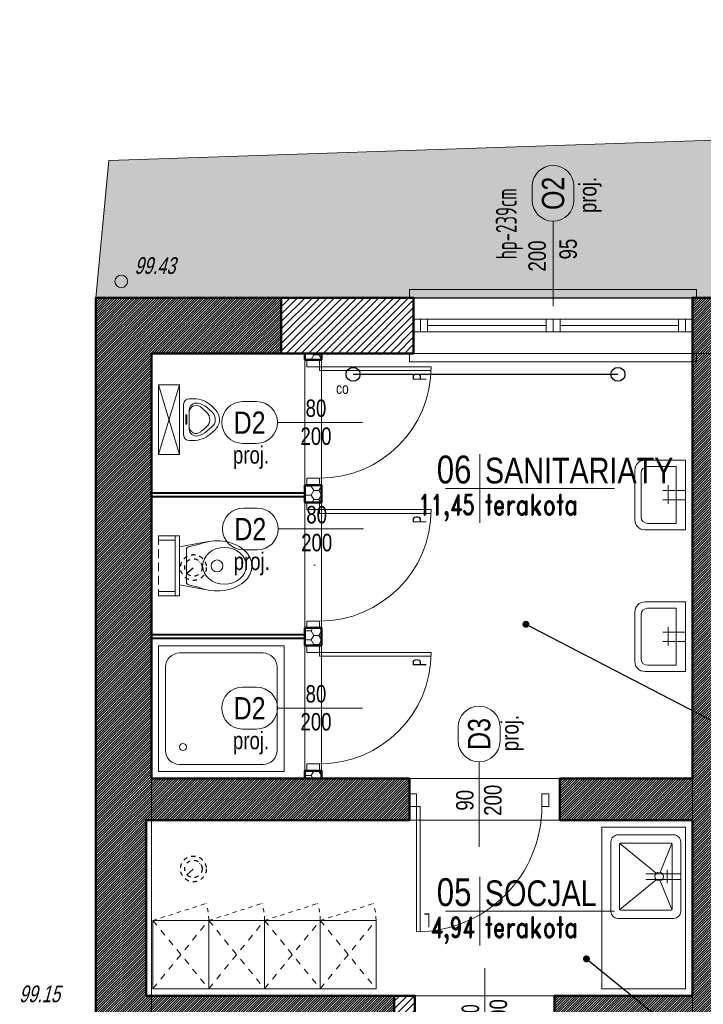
# Model space of a CAD drawing. Header units: centimetres. Extents: x -2715 to 104803, y -4848 to 32152.
# Tile 11 of 24: x 86161 to 86651, y 700 to 1406. Entities that reach past the tile are written whole.
import ezdxf
from ezdxf import colors
from ezdxf.entities.mleader import LeaderData, LeaderLine
from ezdxf.enums import TextEntityAlignment as Align
from ezdxf.math import Vec2, Vec3

# ---------------------------------------------------------------- set-up
doc = ezdxf.new("R2010")
doc.units = ezdxf.units.CM
doc.header["$MEASUREMENT"] = 0
for name, pattern in [('Dash', [0.6, 0.3, -0.3]), ('DASHDOT2', [0.5, 0.25, -0.125, 0, -0.125]), ('DASHED', [19.05, 12.7, -6.35]), ('HIDDENX2', [19.05, 12.7, -6.35])]:
    doc.linetypes.add(name, pattern=pattern)
for name, color, linetype, lineweight in [('0_TXT', 7, 'Continuous', 15), ('0_TXT niewidoczne', 7, 'Continuous', 15), ('0_TXT_rzędne wys.', 30, 'Continuous', 15), ('1_ hatch', 8, 'Continuous', 9), ('1_ przerywana  S_CONSTRUCTION', 124, 'DASHDOT2', 25), ('1_ view 3', 8, 'Continuous', 9), ('1_ wall DIV', 52, 'Continuous', 40), ('1_ wall STRUCT', 72, 'Continuous', 50), ('2_ equipment istn.', 8, 'Continuous', 9)]:
    doc.layers.add(name, color=color, linetype=linetype, lineweight=lineweight)
doc.layers.add('1_ area', color=30, linetype='Continuous', lineweight=9, plot=False)
for name, color, linetype, lineweight, true_color in [('1_ doors proj.', 7, 'Continuous', 15, 0x1a8cff), ('1_ hatch proj.', 7, 'Continuous', 9, 0x1a8cff), ('1_ wall STRUCT proj.', 7, 'Continuous', 50, 0x1a8cff), ('1_ windows proj.', 7, 'Continuous', 15, 0x1a8cff), ('2_ doors description proj.', 7, 'Continuous', 15, 0x1a8cff), ('2_ equipment proj.', 7, 'Continuous', 9, 0x1a8cff)]:
    doc.layers.add(name, color=color, linetype=linetype, lineweight=lineweight, true_color=true_color)
for name, color, linetype in [('3_KRATA_dzrwi istn.', 102, 'Continuous'), ('3_KRATA_okno istn.', 9, 'ZIGZAG'), ('4_INST._co', 151, 'Continuous'), ('DIM', 7, 'Continuous')]:
    doc.layers.add(name, color=color, linetype=linetype)
doc.styles.add('ARIAL', font='arial.ttf', dxfattribs={"width": 0.8})
doc.styles.add('BIKTS', font='bikromsw.shx', dxfattribs={"width": 0.85})
doc.styles.add('H_POM', font='ARIALN.TTF', dxfattribs={"width": 0.7, "height": 18})
doc.styles.get("Standard").update_dxf_attribs({"font": 'arial.ttf'})
doc.styles.add('TXT3', font='geniso.shx', dxfattribs={"width": 0.75})
doc.styles.add('TXT_D', font='arial.ttf')
doc.styles.add('TXT_M', font='romans.shx', dxfattribs={"width": 0.75, "oblique": 15})
doc.styles.add('TXT_S', font='romand.shx')
doc.linetypes.add('FENCELINE9', pattern='A,1e-09,[163,AAA.SHX,S=1,R=0,X=0,Y=0],1.5,-0.5', length=2)
doc.linetypes.add('TRACKS', pattern='A,0.15,[130,ltypeshp.shx,S=0.25,R=0,X=0,Y=0],0.15', length=0.3)
doc.linetypes.add('ZIGZAG', pattern='A,0.0001,-0.2,[131,ltypeshp.shx,S=0.2,R=0,X=-0.2,Y=0],-0.4,[131,ltypeshp.shx,S=0.2,R=180,X=0.2,Y=0],-0.2', length=0.8001)

# ---------------------------------------------------------------- blocks, each defined once
blk = doc.blocks.new('fdgdfhfbgfh')
at = {"linetype": 'TRACKS', "ltscale": 10}
blk.add_lwpolyline([(0, 0), (190, 0)], dxfattribs=at)
for centre in [(0, 0), (190, 0)]:
    blk.add_circle(centre, 5)
at = {"style": 'BIKTS', "width": 0.8}
blk.add_attdef('W', text='', height=8, rotation=0.00001, dxfattribs=at).set_placement((-7.65, -6.07), align=Align.TOP_CENTER)
blk = doc.blocks.new('fdgdfhfghgfsh')
at = {"linetype": 'Continuous'}
for p, q in [((0, 90), (-90, 90)), ((-90, 90), (-90, 0)), ((-15, 85), (-75, 85)), ((0, 0), (0, 90)), ((-85, 75), (-85, 15)), ((-5, 15), (-5, 75)), ((-90, 0), (0, 0)), ((-75, 5), (-15, 5))]:
    blk.add_line(p, q, dxfattribs=at)
for centre, major_axis, start_param, end_param in [((-75, 75), (-7.07, -7.07), 3.926991, 5.497787), ((-15, 75), (7.07, -7.07), 0.785398, 2.356194), ((-75, 15), (7.07, -7.07), 3.926991, 5.497787), ((-17.5, 17.5), (-1.77, -1.77), 3.926991, 10.210176), ((-15, 15), (-7.07, -7.07), 0.785398, 2.356194)]:
    blk.add_ellipse(centre, major_axis=major_axis, ratio=1, start_param=start_param, end_param=end_param, dxfattribs=at)
blk = doc.blocks.new('PISUAR MINI')
for p, q in [((-15, -2.36), (-15, 1)), ((-11, 5), (11, 5)), ((-6.86, 1), (6.78, 1)), ((15, -1.92), (15, 1)), ((-7.74, -8.84), (-5.04, -11.6)), ((-7.74, -12.84), (-5.04, -15.6)), ((8.35, -7.72), (5.27, -11.29)), ((8.35, -11.72), (5.27, -15.29)), ((10.62, -13.69), (7.54, -17.25)), ((-9.88, -14.93), (-7.19, -17.7))]:
    blk.add_line(p, q)
blk.add_lwpolyline([(25, 8), (-25, 8), (-25, 23), (25, 23), (25, 8), (-25, 23), (25, 23), (-25, 8)])
blk.add_lwpolyline([(-3.32, 3.42), (3.32, 3.42), (3.32, 2.71), (-3.32, 2.71)], close=True)
for centre, radius, start, end in [((-11, 1), 4, 90, 180), ((-6.86, -4), 5, 90, 189.42886), ((-5.26, -4), 5, 90, 214.32059), ((4.94, -4), 5, 322.51925, 90), ((6.78, -4), 5, 347.96584, 90), ((11, 1), 4, 0, 90), ((3, -2.36), 18, 180, 224.30098), ((3, -2.36), 15, 189.42886, 224.30098), ((3, 1.64), 15, 214.32059, 224.30098), ((-3, -1.92), 15, 319.15876, 347.96584), ((-3, 2.08), 15, 319.15876, 322.51925), ((-3, -1.92), 18, 319.15876, 0), ((-0.03, -6.71), 7, 224.30098, 319.15876), ((-0.03, -10.71), 10, 224.30098, 319.15876), ((-0.03, -10.71), 7, 224.30098, 319.15876)]:
    blk.add_arc(centre, radius, start, end)
blk = doc.blocks.new('WC do stelaża')
at = {"lineweight": 9}
for p, q in [((-21.5, 0), (-21.5, -15)), ((-18.5, 0), (-18.5, -12)), ((18.5, -12), (18.5, 0)), ((21.5, -15), (21.5, 0)), ((21.5, -12), (-21.5, -12)), ((21.5, -15), (-21.5, -15))]:
    blk.add_line(p, q, dxfattribs=at)
at = {"linetype": 'DASHED', "lineweight": 9, "ltscale": 0.5}
blk.add_line((21.5, 0), (-21.5, 0), dxfattribs=at)
for p, q in [((-13.66, -15), (-17.45, -35.88)), ((-11.71, -19.99), (11.71, -19.99)), ((13.66, -15), (17.45, -35.88)), ((-15.52, -29.33), (-13.66, -21.53)), ((-13.66, -23.13), (-13.66, -23.13)), ((15.52, -29.33), (13.66, -21.53)), ((13.66, -23.13), (13.66, -23.13))]:
    blk.add_line(p, q)
at = {"lineweight": 13}
blk.add_circle((0, -41.93), 4.26, dxfattribs=at)
for centre, start, end in [((-11.71, -21.99), 90, 166.59682), ((11.71, -21.99), 13.40318, 90)]:
    blk.add_arc(centre, 2, start, end)
at = {"extrusion": (0, 0, -1)}
blk.add_ellipse((0, -42), major_axis=(0, 25), ratio=0.72, start_param=1.03929, end_param=5.243895, dxfattribs=at)
at = {"lineweight": 13}
blk.add_ellipse((0, -47.25), major_axis=(0, 15.64), ratio=0.845898, dxfattribs=at)
blk = doc.blocks.new('zlew 60x50')
for p, q in [((-2, -25), (-2, 0)), ((2, -25), (2, 0)), ((-3.01, -14.66), (-23.71, -6.29)), ((3.01, -14.66), (23.71, -6.29)), ((4.82, -9.59), (-4.69, -9.59)), ((-2.39, -17.5), (-23.68, -43.73)), ((23.68, -43.73), (2.39, -17.5))]:
    blk.add_line(p, q)
for points in [[(30, -5), (30, -45, -0.414214), (25, -50), (-25, -50, -0.414214), (-30, -45), (-30, -5, -0.414214), (-25, 0), (25, 0, -0.414214)], [(24, -7), (24, -43, -0.414214), (23, -44), (-23, -44, -0.414214), (-24, -43), (-24, -7, -0.414214), (-23, -6), (23, -6, -0.414214)]]:
    blk.add_lwpolyline(points, format="xyb", close=True)
blk.add_circle((0, -15.5), 3.12)
blk = doc.blocks.new('UMYWALKA')
for p, q in [((32, 55), (0, 55)), ((0, 55), (0, 0)), ((7.48, 50), (7.48, 5)), ((30, 50), (7.48, 50)), ((40, 8), (40, 47)), ((35, 10), (35, 45)), ((17.77, 31.32), (0, 31.32)), ((13.59, 34.46), (13.59, 19.84)), ((17.77, 24.01), (0, 24.01)), ((0, 0), (32, 0)), ((7.48, 5), (30, 5))]:
    blk.add_line(p, q)
for centre, radius, start, end in [((32, 47), 8, 0, 90), ((30, 45), 5, 0, 90), ((30, 10), 5, 270, 0), ((32, 8), 8, 270, 0)]:
    blk.add_arc(centre, radius, start, end)
blk = doc.blocks.new('MET')
at = {"layer": '0_TXT niewidoczne'}
for p, q in [((0, -20), (0, 20)), ((-20, 0), (78.66, 0))]:
    blk.add_line(p, q, dxfattribs=at)
at = {"style": 'TXT_D', "width": 0.8, "flags": 4}
blk.add_attdef('NUMER', text='', height=15, dxfattribs=at).set_placement((-6.73, 3.76), align=Align.RIGHT)
blk.add_attdef('NAZWA', (4.15, 3.76), '', height=15, dxfattribs=at)
at = {"layer": '0_TXT niewidoczne', "style": 'TXT_M', "width": 0.8, "flags": 4}
blk.add_attdef('M2', text='', height=12, dxfattribs=at).set_placement((-6.06, -15.36), align=Align.RIGHT)
blk.add_attdef('POSADZKA', (4.15, -15.36), '', height=12, dxfattribs=at)
blk = doc.blocks.new('vcxbvnbnbvmn')
at = {"color": 7}
for points in [[(-200, 15.5), (-203, 15.5), (-203, 21.5), (3, 21.5), (3, 21.5), (3, 15.5), (0, 15.5)], [(-200, -24.5), (-203, -24.5), (-203, -30.5), (3, -30.5), (3, -27.5), (3, -24.5), (0, -24.5)]]:
    blk.add_lwpolyline(points, dxfattribs=at)
at = {"color": 253, "linetype": 'HIDDENX2'}
for points in [[(-200, 15.5), (0, 15.5)], [(-200, -24.5), (0, -24.5)]]:
    blk.add_lwpolyline(points, dxfattribs=at)
for points in [[(-200, 0), (-195, 0), (-195, -9), (-200, -9), (-200, 0)], [(-195, 0), (-105, 0)], [(-195, 0), (-190, 0), (-190, -9), (-195, -9), (-195, 0)], [(-190, -4.5), (-105, -4.5)], [(-105, 0), (-100, 0), (-100, -9), (-105, -9), (-105, 0)], [(-100, 0), (-95, 0), (-95, -9), (-100, -9), (-100, 0)], [(-95, 0), (-5, 0)], [(-95, -4.5), (-10, -4.5)], [(-10, 0), (-5, 0), (-5, -9), (-10, -9), (-10, 0)], [(-5, 0), (0, 0), (0, -9), (-5, -9), (-5, 0)], [(-195, -9), (-105, -9)], [(-95, -9), (-5, -9)]]:
    blk.add_lwpolyline(points)
blk = doc.blocks.new('gfdgfhgfjhgjhgjhgjh')
for p, q in [((-9.09, -5), (-9.09, 0)), ((0, 0), (0, -5)), ((0, -5), (-9.09, -5)), ((0, -5), (80, -5)), ((0, -7.73), (79.95, -7.73)), ((-9.09, -85), (0, -85)), ((0, -85), (0, -90))]:
    blk.add_line(p, q)
for points in [[(0, 0), (-9.09, 0), (-9.09, -5), (0, -5)], [(0, -85), (-9.09, -85), (-9.09, -90), (0, -90)]]:
    blk.add_lwpolyline(points, close=True)
for points in [[(0, -5), (0, -7.73)], [(-3.18, -45), (-4.18, -45)]]:
    blk.add_lwpolyline(points)
blk.add_arc((0, -5), 80, 270, 0)
at = {"insert": (66.67, -14.86), "char_height": 10, "width": 6.2032, "attachment_point": 1, "rotation": 90, "style": 'H_POM'}
blk.add_mtext('P', dxfattribs=at)
blk = doc.blocks.new('_OZN.DRZWI')
blk.add_line((0, 0), (61.07, 0))
blk.add_lwpolyline([(-15, 15, -1), (-15, -15), (-25, -15, -1), (-25, 15)], format="xyb", close=True)
at = {"style": 'BIKTS', "width": 0.8}
blk.add_attdef('WYSOK', text='', height=8, rotation=0.00001, dxfattribs=at).set_placement((27.59, 12.75), align=Align.TOP_CENTER)
for p in [(-20, 0), (75.14, 0)]:
    blk.add_attdef('OZN', text='', height=8, rotation=0.00001, dxfattribs=at).set_placement(p, align=Align.MIDDLE)
blk.add_attdef('SZEROK', text='', height=8, rotation=0.00001, dxfattribs=at).set_placement((27.59, -12.4), align=Align.CENTER)
blk = doc.blocks.new('GFDGFDHFHGFHGFRE')
at = {"color": 0}
for p, q in [((-9.09, 0), (-9.09, -5)), ((0, -5), (0, 0)), ((-9.09, -5), (-99.09, -5)), ((-9.09, -5), (0, -5)), ((-9.09, -7.73), (-99.05, -7.73)), ((-9.09, -95), (-9.09, -100)), ((0, -95), (-9.09, -95))]:
    blk.add_line(p, q, dxfattribs=at)
for points in [[(-9.09, 0), (0, 0), (0, -5), (-9.09, -5)], [(-9.09, -95), (0, -95), (0, -100), (-9.09, -100)]]:
    blk.add_lwpolyline(points, close=True, dxfattribs=at)
for points in [[(-9.09, -5), (-9.09, -7.73)], [(-5.91, -50), (-4.91, -50)]]:
    blk.add_lwpolyline(points, dxfattribs=at)
blk.add_arc((-9.09, -5), 90, 180, 270, dxfattribs=at)
at = {"color": 0, "insert": (-85.76, -14.86), "char_height": 10, "width": 6.2032, "attachment_point": 7, "rotation": 90, "style": 'H_POM'}
blk.add_mtext('L', dxfattribs=at)
blk = doc.blocks.new('BFGHJHGJHGKHG')
at = {"color": 0, "linetype": 'Dash', "ltscale": 10}
for points in [[(0, 49), (38.11, 61.14)], [(40, 49), (78.11, 61.14)]]:
    blk.add_lwpolyline(points, dxfattribs=at)
at = {"color": 0}
blk.add_lwpolyline([(0, 49), (80, 49), (80, 0), (0, 0), (0, 49), (40, 49), (40, 0)], dxfattribs=at)
at = {"color": 0, "linetype": 'Dash', "ltscale": 15}
for points in [[(0, 0), (40, 49), (0, 49), (40, 0), (0, 0)], [(40, 0), (80, 49), (40, 49), (80, 0), (40, 0)]]:
    blk.add_lwpolyline(points, dxfattribs=at)
at = {"color": 0, "linetype": 'Dash', "ltscale": 10}
for centre in [(0, 49), (40, 49)]:
    blk.add_arc(centre, 40, 0, 17.67239, dxfattribs=at)
blk = doc.blocks.new('WSP')
at = {"linetype": 'Continuous'}
blk.add_circle((0, 0), 0.045, dxfattribs=at)
blk = doc.blocks.new('vfgdgfdghfh')
at = {"layer": '1_ przerywana  S_CONSTRUCTION', "color": 150, "linetype": 'Dash', "ltscale": 20}
blk.add_lwpolyline([(-4.68, -4.14), (4.68, 4.14)], dxfattribs=at)
at = {"layer": '1_ przerywana  S_CONSTRUCTION', "color": 150, "linetype": 'Dash', "ltscale": 10}
for radius in [9.25, 6.25]:
    blk.add_circle((0, 0), radius, dxfattribs=at)
blk = doc.blocks.new('hbgfhgfjg')
at = {"layer": '1_ przerywana  S_CONSTRUCTION', "color": 150, "linetype": 'Dash', "ltscale": 20}
blk.add_lwpolyline([(-4.68, -4.14), (4.68, 4.14)], dxfattribs=at)
at = {"layer": '1_ przerywana  S_CONSTRUCTION', "color": 150, "linetype": 'Dash', "ltscale": 10}
for radius in [9.25, 6.25]:
    blk.add_circle((0, 0), radius, dxfattribs=at)
blk = doc.blocks.new('_DOT')
at = {"color": 0, "linetype": 'ByBlock'}
blk.add_line((-0.5, 0), (-1, 0), dxfattribs=at)
at = {"color": 0, "linetype": 'ByBlock', "const_width": 0.5}
blk.add_lwpolyline([(-0.25, 0, 1), (0.25, 0, 1)], format="xyb", close=True, dxfattribs=at)

msp = doc.modelspace()

# ---------------------------------------------------------------- hatches: boundary and pattern name
at = {"layer": '1_ hatch'}
h = msp.add_hatch(dxfattribs=at)
h.set_pattern_fill('AR-HBONE', color=0, scale=2.5)
h.set_pattern_definition([(-225, (89158.546, -449.069), (-14.142136, -2e-15), [30, -10]), (-135, (89151.475, -441.998), (-14.142136, -1e-15), [30, -10])])
h.paths.add_polyline_path([(89230.29, 1406.47), (89230.29, 1206.93), (89183.55, 1206.93), (89183.55, 1236.93), (89158.55, 1236.93), (89158.55, 1206.93), (86215.55, 1206.93), (86224.83, 1305.31)])
h = msp.add_hatch(dxfattribs=at)
h.set_pattern_fill('ANSI31', color=0, scale=10)
h.paths.add_polyline_path([(86255.57, 517.9), (86215.57, 517.9), (86215.55, 1206.93), (86348.55, 1206.93), (86348.55, 1166.93), (86255.55, 1166.93), (86255.55, 861.93), (86440.51, 861.93), (86440.51, 831.93), (86251.55, 831.93), (86251.55, 705.93), (86429.55, 705.93), (86429.55, 681.93), (86255.55, 681.93)])
h = msp.add_hatch(dxfattribs=at)
h.set_pattern_fill('ANSI31', color=0, scale=10)
h.paths.add_polyline_path([(86685.55, 619.93), (86650.07, 619.93), (86643.55, 619.93), (86643.55, 681.93), (86544.51, 681.93), (86544.51, 705.93), (86643.55, 705.93), (86643.55, 831.93), (86548.51, 831.93), (86548.51, 861.93), (86643.55, 861.93), (86643.55, 1206.93), (86830.55, 1206.93), (86830.55, 1166.93), (86685.55, 1166.93), (86685.55, 705.93), (86900.55, 705.93), (86900.55, 681.93), (86685.55, 681.93)])
at = {"layer": '1_ hatch proj.'}
h = msp.add_hatch(dxfattribs=at)
h.set_pattern_fill('ANSI31', color=0, scale=30)
h.set_pattern_definition([(45, (433.1667, -2e-12), (-2.65165043, 2.65165043), [])])
h.paths.add_polyline_path([(86348.55, 1166.93), (86443.55, 1166.93), (86443.55, 1206.93), (86348.55, 1206.93)])
h = msp.add_hatch(dxfattribs=at)
h.set_pattern_fill('HONEY', color=0, scale=30)
h.paths.add_polyline_path([(86365.55, 1162.35), (86365.55, 1166.93), (86377.55, 1166.93), (86377.55, 1162.35)])
h = msp.add_hatch(dxfattribs=at)
h.set_pattern_fill('HONEY', color=0, scale=30)
h.paths.add_polyline_path([(86365.55, 1059.85), (86365.55, 1072.35), (86377.55, 1072.35), (86377.55, 1059.85)])
h = msp.add_hatch(dxfattribs=at)
h.set_pattern_fill('HONEY', color=0, scale=30)
h.paths.add_polyline_path([(86365.55, 957.35), (86365.55, 969.85), (86377.55, 969.85), (86377.55, 957.35)])
h = msp.add_hatch(dxfattribs=at)
h.set_pattern_fill('HONEY', color=0, scale=30)
h.paths.add_polyline_path([(86365.55, 867.35), (86365.55, 861.93), (86377.55, 861.93), (86377.55, 867.35), (86365.55, 867.35)])
h = msp.add_hatch(dxfattribs=at)
h.set_pattern_fill('ANSI31', color=0, scale=30)
h.set_pattern_definition([(45, (-154, -2e-12), (-2.65165043, 2.65165043), [])])
h.paths.add_polyline_path([(86429.55, 705.93), (86444.51, 705.93), (86444.51, 681.93), (86429.55, 681.93)])

# ---------------------------------------------------------------- linework, layer by layer
at = {"layer": '1_ area', "color": 0}
for points in [[(89183.91, -489.07), (86215.55, -489.07), (86215.55, 1206.93), (89183.91, 1206.93)], [(86255.55, 861.93), (86643.55, 861.93), (86643.55, 1166.93), (86255.55, 1166.93)], [(86365.55, 861.93), (86255.55, 861.93), (86255.55, 1166.93), (86365.55, 1166.93)], [(89158.55, -449.07), (86255.55, -449.07), (86255.55, 1166.93), (89158.55, 1166.93)], [(86643.55, -449.07), (86255.55, -449.07), (86255.55, 1166.93), (86643.55, 1166.93)]]:
    msp.add_lwpolyline(points, close=True, dxfattribs=at)
for points in [[(86643.55, 861.93), (86377.55, 861.93), (86377.55, 1166.93), (86643.55, 1166.93), (86643.55, 861.93)], [(86251.55, 705.93), (86251.55, 831.93), (86643.55, 831.93), (86643.55, 705.93), (86251.55, 705.93)], [(86251.55, 705.93), (86251.55, 831.93), (86643.55, 831.93), (86643.55, 705.93), (86251.55, 705.93)]]:
    msp.add_lwpolyline(points, dxfattribs=at)
at = {"layer": '1_ hatch', "color": 0}
msp.add_lwpolyline([(89230.29, 1406.47), (89230.29, 1206.93), (89183.55, 1206.93), (89183.55, 1236.93), (89158.55, 1236.93), (89158.55, 1206.93), (86215.55, 1206.93), (86224.83, 1305.31), (89230.29, 1406.47)], dxfattribs=at)
at = {"layer": '1_ view 3', "color": 0}
msp.add_lwpolyline([(86215.55, 1206.93), (86224.83, 1305.31), (89230.29, 1406.47)], dxfattribs=at)
at = {"layer": '1_ wall DIV', "color": 0}
for points in [[(86365.55, 1066.51), (86255.55, 1066.51)], [(86365.55, 1064.01), (86255.55, 1064.01)], [(86365.55, 1059.85), (86365.55, 1066.51)], [(86365.55, 964.85), (86255.55, 964.85)], [(86365.55, 962.35), (86255.55, 962.35)]]:
    msp.add_lwpolyline(points, dxfattribs=at)
at = {"layer": '1_ wall STRUCT', "color": 0}
msp.add_lwpolyline([(86255.55, 517.9), (86215.55, 517.9), (86215.55, 1206.93), (86348.55, 1206.93), (86348.55, 1166.93), (86255.55, 1166.93), (86255.55, 861.93), (86440.51, 861.93), (86440.51, 831.93), (86251.55, 831.93), (86251.55, 705.93), (86429.55, 705.93), (86429.55, 681.93), (86255.55, 681.93)], close=True, dxfattribs=at)
msp.add_lwpolyline([(86685.55, 619.93), (86650.07, 619.93), (86643.55, 619.93), (86643.55, 681.93), (86544.51, 681.93), (86544.51, 705.93), (86643.55, 705.93), (86643.55, 831.93), (86548.51, 831.93), (86548.51, 861.93), (86643.55, 861.93), (86643.55, 1206.93), (86830.55, 1206.93), (86830.55, 1166.93), (86685.55, 1166.93), (86685.55, 705.93), (86900.55, 705.93), (86900.55, 681.93), (86685.55, 681.93), (86685.55, 619.93)], dxfattribs=at)
at = {"layer": '1_ wall STRUCT proj.', "color": 0}
for points in [[(86348.55, 1166.93), (86443.55, 1166.93), (86443.55, 1206.93), (86348.55, 1206.93), (86348.55, 1166.93)], [(86365.55, 1162.35), (86365.55, 1166.93), (86377.55, 1166.93), (86377.55, 1162.35), (86365.55, 1162.35)], [(86365.55, 1059.85), (86365.55, 1072.35), (86377.55, 1072.35), (86377.55, 1059.85), (86365.55, 1059.85)], [(86365.55, 957.35), (86365.55, 969.85), (86377.55, 969.85), (86377.55, 957.35), (86365.55, 957.35)], [(86365.55, 861.93), (86365.55, 867.35), (86377.55, 867.35), (86377.55, 861.93), (86365.55, 861.93)], [(86429.55, 705.93), (86444.51, 705.93), (86444.51, 681.93), (86429.55, 681.93), (86429.55, 705.93)]]:
    msp.add_lwpolyline(points, dxfattribs=at)
at = {"layer": '2_ equipment istn.', "color": 0}
msp.add_lwpolyline([(86638.55, 710.93), (86578.55, 710.93), (86578.55, 826.93), (86638.55, 826.93), (86638.55, 710.93)], dxfattribs=at)
at = {"layer": '3_KRATA_dzrwi istn.', "color": 0, "linetype": 'FENCELINE9', "ltscale": 2.5}
msp.add_lwpolyline([(86443.55, 1206.93), (86643.55, 1206.93)], dxfattribs=at)
at = {"layer": '3_KRATA_okno istn.', "color": 0, "linetype": 'ZIGZAG', "ltscale": 15}
msp.add_lwpolyline([(86348.55, 1206.93), (86643.55, 1206.93)], dxfattribs=at)

# ---------------------------------------------------------------- block references
at = {"layer": '0_TXT', "color": 0}
ref = msp.add_blockref('MET', (86490.97, 1069.92), dxfattribs=dict(at, xscale=1.23, yscale=1.23, zscale=1.23, rotation=359.9999999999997))
ref.add_attrib('NUMER', '06', dxfattribs={"layer": '0', "height": 20, "style": 'TXT_D', "width": 0.8, "flags": 4}).set_placement((86485, 1073.61), align=Align.RIGHT)
ref.add_attrib('NAZWA', 'SANITARIATY', (86494.66, 1073.61), dxfattribs={"layer": '0', "height": 18.45, "style": 'TXT_D', "width": 0.8, "flags": 4})
ref.add_attrib('M2', '11,45', dxfattribs={"layer": '0', "height": 14.76, "style": 'TXT_S', "width": 0.7, "flags": 4}).set_placement((86487.28, 1051.02), align=Align.RIGHT)
ref.add_attrib('POSADZKA', 'terakota', (86494.66, 1051.02), dxfattribs={"layer": '0', "height": 14.76, "style": 'TXT_S', "width": 0.8, "flags": 4})
for name, p in [('hbgfhgfjg', (86285.55, 1013.26)), ('vfgdgfdghfh', (86285.55, 796.93))]:
    msp.add_blockref(name, p, dxfattribs=at)
ref = msp.add_blockref('MET', (86490.97, 766.57), dxfattribs=dict(at, xscale=1.23, yscale=1.23, zscale=1.23, rotation=359.9999999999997))
ref.add_attrib('NUMER', '05', dxfattribs={"layer": '0', "height": 20, "style": 'TXT_D', "width": 0.8, "flags": 4}).set_placement((86485, 770.26), align=Align.RIGHT)
ref.add_attrib('NAZWA', 'SOCJAL', (86494.66, 770.26), dxfattribs={"layer": '0', "height": 18.45, "style": 'TXT_D', "width": 0.8, "flags": 4})
ref.add_attrib('M2', '4,94', dxfattribs={"layer": '0', "height": 14.76, "style": 'TXT_S', "width": 0.7, "flags": 4}).set_placement((86487.28, 747.68), align=Align.RIGHT)
ref.add_attrib('POSADZKA', 'terakota', (86494.66, 747.68), dxfattribs={"layer": '0', "height": 14.76, "style": 'TXT_S', "width": 0.8, "flags": 4})
at = {"layer": '0_TXT_rzędne wys.', "color": 0, "lineweight": 9, "xscale": 99.73580285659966, "yscale": 99.73580285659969, "zscale": 99.73580285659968, "rotation": 28.77486728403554}
msp.add_blockref('WSP', (86233.77, 1218.66), dxfattribs=at)
at = {"layer": '1_ doors proj.', "color": 0}
for p in [(86376.09, 1162.35), (86376.09, 1059.85), (86376.09, 957.35)]:
    msp.add_blockref('gfdgfhgfjhgjhgjhgjh', p, dxfattribs=at)
at = {"layer": '1_ doors proj.', "color": 0, "rotation": 90}
msp.add_blockref('GFDGFDHFHGFHGFRE', (86440.51, 850.86), dxfattribs=at)
at = {"layer": '1_ windows proj.', "color": 0}
msp.add_blockref('vcxbvnbnbvmn', (86643.55, 1191.43), dxfattribs=at)
at = {"layer": '2_ doors description proj.', "color": 0}
ref = msp.add_blockref('_OZN.DRZWI', (86543.55, 1261.83), dxfattribs=dict(at, rotation=270))
ref.add_attrib('OZN', 'proj.', dxfattribs={"layer": '0', "color": 7, "lineweight": 5, "height": 12.5, "rotation": 90, "style": 'BIKTS', "width": 0.8}).set_placement((86569.95, 1280.69), align=Align.MIDDLE)
ref.add_attrib('WYSOK', '95', dxfattribs={"layer": '0', "color": 7, "lineweight": 5, "height": 12.5, "rotation": 90, "style": 'BIKTS', "width": 0.8}).set_placement((86548.08, 1241.82), align=Align.TOP_CENTER)
ref.add_attrib('SZEROK', '200', dxfattribs={"layer": '0', "color": 7, "lineweight": 5, "height": 12.5, "rotation": 90, "style": 'BIKTS', "width": 0.8}).set_placement((86538.35, 1236.88), align=Align.CENTER)
ref.add_attrib('OZN', 'O2', dxfattribs={"layer": '0', "color": 7, "lineweight": 5, "height": 16, "rotation": 90, "style": 'ARIAL', "width": 0.8}).set_placement((86543.55, 1281.83), align=Align.MIDDLE)
ref = msp.add_blockref('_OZN.DRZWI', (86345.88, 1117.35), dxfattribs=at)
ref.add_attrib('OZN', 'proj.', dxfattribs={"layer": '0', "color": 7, "lineweight": 5, "height": 12.5, "style": 'BIKTS', "width": 0.8}).set_placement((86326.91, 1092.54), align=Align.MIDDLE)
ref.add_attrib('WYSOK', '200', dxfattribs={"layer": '0', "color": 7, "lineweight": 5, "height": 12.5, "style": 'BIKTS', "width": 0.8}).set_placement((86373.47, 1113.81), align=Align.TOP_CENTER)
ref.add_attrib('SZEROK', '80', dxfattribs={"layer": '0', "color": 7, "lineweight": 5, "height": 12.5, "style": 'BIKTS', "width": 0.8}).set_placement((86373.47, 1121.36), align=Align.CENTER)
ref.add_attrib('OZN', 'D2', dxfattribs={"layer": '0', "color": 7, "lineweight": 5, "height": 16, "style": 'ARIAL', "width": 0.8}).set_placement((86325.88, 1117.35), align=Align.MIDDLE)
ref = msp.add_blockref('_OZN.DRZWI', (86346.38, 1040.94), dxfattribs=at)
ref.add_attrib('OZN', 'proj.', dxfattribs={"layer": '0', "color": 7, "lineweight": 5, "height": 12.5, "style": 'BIKTS', "width": 0.8}).set_placement((86327.41, 1016.14), align=Align.MIDDLE)
ref.add_attrib('WYSOK', '200', dxfattribs={"layer": '0', "color": 7, "lineweight": 5, "height": 12.5, "style": 'BIKTS', "width": 0.8}).set_placement((86373.97, 1037.4), align=Align.TOP_CENTER)
ref.add_attrib('SZEROK', '80', dxfattribs={"layer": '0', "color": 7, "lineweight": 5, "height": 12.5, "style": 'BIKTS', "width": 0.8}).set_placement((86373.97, 1044.96), align=Align.CENTER)
ref.add_attrib('OZN', 'D2', dxfattribs={"layer": '0', "color": 7, "lineweight": 5, "height": 16, "style": 'ARIAL', "width": 0.8}).set_placement((86326.38, 1040.94), align=Align.MIDDLE)
ref = msp.add_blockref('_OZN.DRZWI', (86345.88, 912.35), dxfattribs=at)
ref.add_attrib('OZN', 'proj.', dxfattribs={"layer": '0', "color": 7, "lineweight": 5, "height": 12.5, "style": 'BIKTS', "width": 0.8}).set_placement((86326.91, 887.54), align=Align.MIDDLE)
ref.add_attrib('WYSOK', '200', dxfattribs={"layer": '0', "color": 7, "lineweight": 5, "height": 12.5, "style": 'BIKTS', "width": 0.8}).set_placement((86373.47, 908.81), align=Align.TOP_CENTER)
ref.add_attrib('SZEROK', '80', dxfattribs={"layer": '0', "color": 7, "lineweight": 5, "height": 12.5, "style": 'BIKTS', "width": 0.8}).set_placement((86373.47, 916.36), align=Align.CENTER)
ref.add_attrib('OZN', 'D2', dxfattribs={"layer": '0', "color": 7, "lineweight": 5, "height": 16, "style": 'ARIAL', "width": 0.8}).set_placement((86325.88, 912.35), align=Align.MIDDLE)
ref = msp.add_blockref('_OZN.DRZWI', (86490.51, 873.79), dxfattribs=dict(at, xscale=-1, rotation=89.99999999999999))
ref.add_attrib('OZN', 'proj.', dxfattribs={"layer": '0', "color": 7, "lineweight": 5, "height": 12.5, "rotation": 90, "style": 'BIKTS', "width": 0.8}).set_placement((86514.1, 894.48), align=Align.MIDDLE)
ref.add_attrib('WYSOK', '200', dxfattribs={"layer": '0', "color": 7, "lineweight": 5, "height": 12.5, "rotation": 90, "style": 'BIKTS', "width": 0.8}).set_placement((86494.05, 846.19), align=Align.TOP_CENTER)
ref.add_attrib('SZEROK', '90', dxfattribs={"layer": '0', "color": 7, "lineweight": 5, "height": 12.5, "rotation": 90, "style": 'BIKTS', "width": 0.8}).set_placement((86486.49, 846.19), align=Align.CENTER)
ref.add_attrib('OZN', 'D3', dxfattribs={"layer": '0', "color": 7, "lineweight": 5, "height": 16, "rotation": 90, "style": 'ARIAL', "width": 0.8}).set_placement((86490.51, 893.79), align=Align.MIDDLE)
ref = msp.add_blockref('_OZN.DRZWI', (86494.51, 664.73), dxfattribs=dict(at, rotation=90.00000000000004))
ref.add_attrib('OZN', 'proj.', dxfattribs={"layer": '0', "color": 7, "lineweight": 5, "height": 12.5, "rotation": 90, "style": 'BIKTS', "width": 0.8}).set_placement((86518.1, 644.03), align=Align.MIDDLE)
ref.add_attrib('WYSOK', '200', dxfattribs={"layer": '0', "color": 7, "lineweight": 5, "height": 12.5, "rotation": 90, "style": 'BIKTS', "width": 0.8}).set_placement((86498.05, 692.32), align=Align.TOP_CENTER)
ref.add_attrib('SZEROK', '90', dxfattribs={"layer": '0', "color": 7, "lineweight": 5, "height": 12.5, "rotation": 90, "style": 'BIKTS', "width": 0.8}).set_placement((86490.49, 692.32), align=Align.CENTER)
ref.add_attrib('OZN', 'D3', dxfattribs={"layer": '0', "color": 7, "lineweight": 5, "height": 16, "rotation": 90, "style": 'ARIAL', "width": 0.8}).set_placement((86494.51, 644.73), align=Align.MIDDLE)
at = {"layer": '2_ equipment istn.', "color": 0, "xscale": -1}
for name, p, rotation in [('PISUAR MINI', (86283.55, 1119.43), 89.99999999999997), ('zlew 60x50', (86635.11, 791.39), 270)]:
    msp.add_blockref(name, p, dxfattribs=dict(at, rotation=rotation))
at = {"layer": '2_ equipment istn.', "color": 0, "xscale": 0.909090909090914, "yscale": 0.909090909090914, "zscale": 0.9090909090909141, "rotation": 180.0000000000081}
for p in [(86638.55, 1090.31), (86638.55, 988.6)]:
    msp.add_blockref('UMYWALKA', p, dxfattribs=at)
at = {"layer": '2_ equipment istn.', "color": 0, "rotation": 90}
msp.add_blockref('WC do stelaża', (86260.55, 1014.43), dxfattribs=at)
at = {"layer": '2_ equipment istn.', "color": 0, "xscale": -1}
msp.add_blockref('fdgdfhfghgfsh', (86260.55, 866.93), dxfattribs=at)
at = {"layer": '2_ equipment proj.', "color": 0}
for p in [(86256.55, 710.93), (86336.55, 710.93)]:
    msp.add_blockref('BFGHJHGJHGKHG', p, dxfattribs=at)
at = {"layer": '4_INST._co', "color": 0}
msp.add_blockref('fdgdfhfbgfh', (86400.09, 1151.93), dxfattribs=at).add_auto_attribs({'W': 'co'})

# ---------------------------------------------------------------- texts
at = {"layer": '0_TXT_rzędne wys.', "color": 0, "lineweight": 9, "oblique": 15, "width": 0.7}
for s, p in [('99.43', (86243.21, 1223.97)), ('99.15', (86160.43, 701.23))]:
    msp.add_text(s, height=12, dxfattribs=at).set_placement(p)
at = {"layer": '2_ doors description proj.', "color": 0, "insert": (86522.03, 1234.49), "char_height": 15, "attachment_point": 7, "rotation": 90, "line_spacing_factor": 0.814815, "style": 'TXT3'}
msp.add_mtext('{\\W0.65;hp-239cm}', dxfattribs=at)

# ---------------------------------------------------------------- leaders
at = {"layer": 'DIM', "color": 0}
ml = msp.add_multileader_mtext('Standard', dxfattribs=at)
ml.set_content(' ')
ml.set_leader_properties()
ml.set_arrow_properties(name='DOT')
ml.build(insert=Vec2(0, 0))
ml.multileader.update_dxf_attribs({"dogleg_length": 235.11, "arrow_head_size": 5})
ctx = ml.context
ctx.base_point, ctx.char_height, ctx.arrow_head_size, ctx.landing_gap_size, ctx.plane_origin = Vec3(86961.54, 867.46), 0.18, 5, 0.09, Vec3(86524.09, 972.5)
notes = []
notes.append((ctx, [(0, (1, 1, 0), (86726.43, 867.46), (1, 0), 235.11, [(0, [(86524.09, 972.5)], 0, [])])]))
ctx.mtext.insert, ctx.mtext.flow_direction = Vec3(86961.63, 867.57), 5
ml = msp.add_multileader_mtext('Standard', dxfattribs=at)
ml.set_content(' ')
ml.set_leader_properties()
ml.set_arrow_properties(name='DOT')
ml.build(insert=Vec2(0, 0))
ml.multileader.update_dxf_attribs({"dogleg_length": 235.11, "arrow_head_size": 5})
ctx = ml.context
ctx.base_point, ctx.char_height, ctx.arrow_head_size, ctx.landing_gap_size, ctx.plane_origin = Vec3(87008.52, 565.36), 0.18, 5, 0.09, Vec3(86571.06, 670.4)
notes.append((ctx, [(0, (1, 1, 0), (86773.41, 565.36), (1, 0), 235.11, [(0, [(86567.51, 732.33)], 0, [])])]))
ctx.mtext.insert, ctx.mtext.flow_direction = Vec3(87008.61, 565.47), 5
for ctx, leaders in notes:
    for number, flags, end, landing, length, lines in leaders:
        leader = LeaderData()
        leader.index, (leader.has_last_leader_line, leader.has_dogleg_vector, leader.attachment_direction) = number, flags
        leader.last_leader_point, leader.dogleg_vector, leader.dogleg_length = Vec3(end), Vec3(landing), length
        for number, points, colour, breaks in lines:
            line = LeaderLine()
            line.index, line.vertices, line.color, line.breaks = number, Vec3.list(points), colors.encode_raw_color(colour), breaks
            leader.lines.append(line)
        ctx.leaders.append(leader)

doc.saveas('drawing.dxf')
